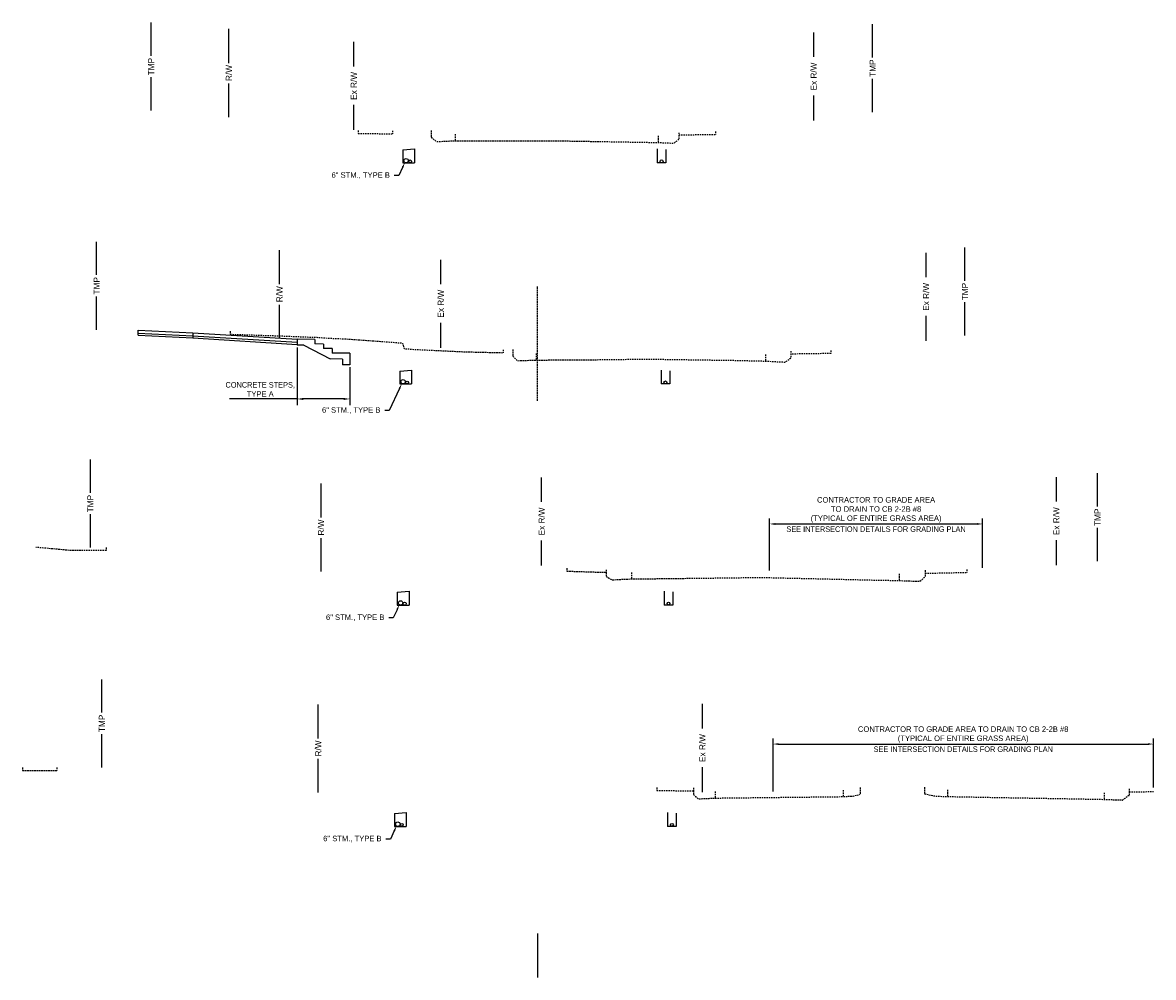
# Model space of a CAD drawing. Header units: feet. Extents: x 1491184 to 1492087, y 336530 to 337165.
# Tile 5 of 13: x 1491498 to 1491627, y 336530 to 336638. Entities that reach past the tile are written whole.
import ezdxf
from ezdxf import colors
from ezdxf.entities.mleader import LeaderData, LeaderLine
from ezdxf.math import Vec2, Vec3

# ---------------------------------------------------------------- set-up
doc = ezdxf.new("R2010")
doc.units = ezdxf.units.FT
doc.header["$MEASUREMENT"] = 0
doc.linetypes.add('OhDOT_USTN3', pattern=[0.22, 0.165, -0.055])
doc.layers.add('DR_P_Storm_Sewer', color=1, linetype='Continuous', true_color=0xff0000)
for name, color, linetype in [('DR_P_Text', 1, 'Continuous'), ('DR_P_Underdrain', 6, 'underdrainpr'), ('PV_P_Curb', 6, 'Continuous'), ('RD_P_Text', 1, 'Continuous'), ('RW_P_Esmt_TMP', 8, 'esmtmppr'), ('RW_P_Fee_RW', 10, 'rowpr'), ('RW_X_Right_of_Way', 50, 'rowex'), ('SC_Scratch1', 1, 'Continuous'), ('XS_P_Curb', 6, 'Continuous'), ('XS_P_Text_Info', 7, 'Continuous'), ('XS_X_Pavt', 133, 'OhDOT_USTN3')]:
    doc.layers.add(name, color=color, linetype=linetype)
doc.styles.add('Slanted', font='font31.shx', dxfattribs={"height": 0.1})
doc.styles.add('Slanted-Normal', font='font31.shx', dxfattribs={"height": 0.1})
doc.styles.get("Standard").update_dxf_attribs({"font": 'font31.shx'})
doc.styles.add('Straight-Normal', font='font30.shx', dxfattribs={"height": 0.1})
doc.linetypes.add('esmtmppr', pattern='A,1.95,-0.05,["TMP",Slanted,S=1,R=0,X=0,Y=-0.06],-0.35,1.95', length=4.3)
doc.linetypes.add('rowex', pattern='A,0.75,-0.05,["Ex R/W",Straight-Normal,S=1,R=0,X=0,Y=-0.06],-0.7,0.75,-0.3,0.75,-0.3,0.75,-0.3,0.75,-0.3', length=5.7)
doc.linetypes.add('rowpr', pattern='A,1.95,-0.05,["R/W",Slanted,S=1,R=0,X=0,Y=-0.06],-0.4,1.95', length=4.35)
doc.linetypes.add('underdrainpr', pattern='A,2.5,["►",Standard,S=0.083,R=0,X=0,Y=-0.04],-0.1,2.5', length=5.1)
doc.dimstyles.new('COEC', dxfattribs={"dimscale": 13.9, "dimtxt": 0.18, "dimasz": 0.18, "dimexe": 0.18, "dimexo": 0.0625, "dimgap": 0.09, "dimtad": 1, "dimzin": 0, "dimdsep": 46, "dimtxsty": 'Standard', "dimcen": 0.09, "dimclrd": 256, "dimclre": 256, "dimclrt": 256, "dimaunit": 1, "dimadec": 4, "dimazin": 0, "dimtfac": 1, "dimtofl": 0, "dimtmove": 0, "dimatfit": 3, "dimfxl": 1, "dimtolj": 1, "dimtzin": 0, "dimlwd": -1, "dimlwe": -1, "dimarcsym": 0})

# ---------------------------------------------------------------- blocks, each defined once
blk = doc.blocks.new('*D1168')
at = {"layer": 'Defpoints', "color": 0, "transparency": 16777216}
for p in [(1491529.23, 336601.43), (1491535.23, 336599.18), (1491535.23, 336595.32)]:
    blk.add_point(p, dxfattribs=at)
at = {"layer": 'RD_P_Text', "transparency": 16777216}
for p, q in [((1491529.23, 336601.18), (1491529.23, 336594.62)), ((1491535.23, 336598.93), (1491535.23, 336594.62)), ((1491529.23, 336595.32), (1491521.55, 336595.32)), ((1491534.53, 336595.32), (1491529.93, 336595.32))]:
    blk.add_line(p, q, dxfattribs=at)
for points in [[(1491529.93, 336595.43), (1491529.93, 336595.2), (1491529.23, 336595.32)], [(1491534.53, 336595.43), (1491534.53, 336595.2), (1491535.23, 336595.32)]]:
    blk.add_solid(points, dxfattribs=at)
at = {"layer": 'RD_P_Text', "transparency": 16777216, "insert": (1491525.04, 336596.4), "char_height": 0.625, "attachment_point": 5}
blk.add_mtext('\\A1;{\\W0.8;CONCRETE STEPS,\\P}TYPE A', dxfattribs=at)
blk = doc.blocks.new('*D1186')
at = {"layer": 'Defpoints', "color": 0, "transparency": 16777216}
for p in [(1491626.56, 336556.12), (1491583.33, 336550.47), (1491626.56, 336550.95)]:
    blk.add_point(p, dxfattribs=at)
at = {"layer": 'XS_P_Text_Info', "transparency": 16777216}
for p, q in [((1491583.33, 336550.72), (1491583.33, 336556.74)), ((1491626.56, 336551.2), (1491626.56, 336556.74)), ((1491583.96, 336556.12), (1491625.93, 336556.12))]:
    blk.add_line(p, q, dxfattribs=at)
for points in [[(1491583.96, 336556.22), (1491583.96, 336556.01), (1491583.33, 336556.12)], [(1491625.93, 336556.22), (1491625.93, 336556.01), (1491626.56, 336556.12)]]:
    blk.add_solid(points, dxfattribs=at)
at = {"layer": 'XS_P_Text_Info', "transparency": 16777216, "insert": (1491604.94, 336557.2), "char_height": 0.625, "attachment_point": 5}
blk.add_mtext('\\A1;CONTRACTOR TO GRADE AREA TO DRAIN TO CB 2-2B #8 \\P(TYPICAL OF ENTIRE GRASS AREA)', dxfattribs=at)
blk = doc.blocks.new('*D1187')
at = {"layer": 'Defpoints', "color": 0, "transparency": 16777216}
for p in [(1491607.13, 336581.12), (1491607.13, 336575.89), (1491582.94, 336575.6)]:
    blk.add_point(p, dxfattribs=at)
at = {"layer": 'XS_P_Text_Info', "transparency": 16777216}
for p, q in [((1491582.94, 336575.85), (1491582.94, 336581.74)), ((1491583.57, 336581.12), (1491606.51, 336581.12)), ((1491607.13, 336576.14), (1491607.13, 336581.74))]:
    blk.add_line(p, q, dxfattribs=at)
for points in [[(1491583.57, 336581.22), (1491583.57, 336581.01), (1491582.94, 336581.12)], [(1491606.51, 336581.22), (1491606.51, 336581.01), (1491607.13, 336581.12)]]:
    blk.add_solid(points, dxfattribs=at)
at = {"layer": 'XS_P_Text_Info', "transparency": 16777216, "insert": (1491595.04, 336582.72), "char_height": 0.625, "attachment_point": 5}
blk.add_mtext('\\A1;CONTRACTOR TO GRADE AREA\\PTO DRAIN TO CB 2-2B #8 \\P(TYPICAL OF ENTIRE GRASS AREA)', dxfattribs=at)

msp = doc.modelspace()

# ---------------------------------------------------------------- linework, layer by layer
at = {"layer": 'DR_P_Storm_Sewer'}
for centre in [(1491541.623, 336622.381), (1491541.274, 336597.267), (1491540.995, 336572.151), (1491540.677, 336547.019)]:
    msp.add_circle(centre, 0.25, dxfattribs=at)
at = {"layer": 'DR_P_Underdrain', "flags": 128}
for points in [[(1491541.248, 336623.605), (1491542.581, 336623.71)], [(1491542.581, 336623.71), (1491542.581, 336622.131)], [(1491570.159, 336623.718), (1491570.159, 336622.139)], [(1491571.159, 336623.639), (1491571.159, 336622.139)], [(1491541.248, 336622.131), (1491542.581, 336622.131)], [(1491571.159, 336622.139), (1491570.159, 336622.139)], [(1491540.899, 336598.491), (1491542.232, 336598.596)], [(1491542.232, 336598.596), (1491542.232, 336597.017)], [(1491570.594, 336598.602), (1491570.594, 336597.023)], [(1491571.594, 336598.523), (1491571.594, 336597.023)], [(1491540.899, 336597.017), (1491542.232, 336597.017)], [(1491571.594, 336597.023), (1491570.594, 336597.023)], [(1491540.62, 336573.375), (1491541.953, 336573.48)], [(1491541.953, 336573.48), (1491541.953, 336571.901)], [(1491570.941, 336573.484), (1491570.941, 336571.906)], [(1491571.941, 336573.406), (1491571.941, 336571.906)], [(1491540.62, 336571.901), (1491541.953, 336571.901)], [(1491571.941, 336571.906), (1491570.941, 336571.906)], [(1491540.302, 336548.243), (1491541.635, 336548.348)], [(1491541.635, 336548.348), (1491541.635, 336546.769)], [(1491571.332, 336548.351), (1491571.332, 336546.772)], [(1491572.332, 336548.272), (1491572.332, 336546.772)], [(1491540.302, 336546.769), (1491541.635, 336546.769)], [(1491572.332, 336546.772), (1491571.332, 336546.772)]]:
    msp.add_lwpolyline(points, dxfattribs=at)
at = {"layer": 'DR_P_Underdrain'}
for centre in [(1491542.081, 336622.298), (1491570.659, 336622.305), (1491541.732, 336597.184), (1491571.094, 336597.19), (1491541.453, 336572.068), (1491571.441, 336572.072), (1491541.135, 336546.936), (1491571.832, 336546.939)]:
    msp.add_circle(centre, 0.167, dxfattribs=at)
at = {"layer": 'PV_P_Curb', "flags": 128}
for points in [[(1491511.157, 336603.132), (1491517.361, 336602.833)], [(1491511.157, 336602.548), (1491511.157, 336603.132)], [(1491511.157, 336602.798), (1491517.361, 336602.5)], [(1491517.361, 336602.833), (1491529.231, 336602.095)], [(1491517.361, 336602.833), (1491517.361, 336602.25)], [(1491511.157, 336602.548), (1491517.361, 336602.25)], [(1491517.361, 336602.5), (1491529.231, 336601.762)], [(1491517.361, 336602.25), (1491529.231, 336601.512)], [(1491529.231, 336602.095), (1491529.231, 336601.428)], [(1491531.231, 336602.064), (1491529.231, 336602.095)], [(1491529.992, 336601.416), (1491529.231, 336601.428)], [(1491529.992, 336601.416), (1491532.976, 336599.877)], [(1491531.231, 336602.064), (1491531.231, 336601.564)], [(1491532.231, 336601.548), (1491531.231, 336601.564)], [(1491532.231, 336601.548), (1491532.231, 336601.048)], [(1491533.231, 336601.033), (1491532.231, 336601.048)], [(1491533.231, 336601.033), (1491533.231, 336600.533)], [(1491535.231, 336600.501), (1491533.231, 336600.533)], [(1491535.231, 336600.501), (1491535.231, 336599.181)], [(1491534.397, 336599.854), (1491532.976, 336599.877)], [(1491534.397, 336599.854), (1491534.397, 336599.194)], [(1491535.231, 336599.181), (1491534.397, 336599.194)]]:
    msp.add_lwpolyline(points, dxfattribs=at)
at = {"layer": 'RW_P_Esmt_TMP', "flags": 128}
for points in [[(1491512.651, 336634.289), (1491512.651, 336638.064)], [(1491594.647, 336634.116), (1491594.647, 336637.89)], [(1491512.651, 336628.064), (1491512.651, 336631.853)], [(1491594.647, 336627.89), (1491594.647, 336631.68)], [(1491506.444, 336609.403), (1491506.444, 336613.177)], [(1491605.135, 336608.741), (1491605.135, 336612.516)], [(1491506.444, 336603.177), (1491506.444, 336606.967)], [(1491605.135, 336602.516), (1491605.135, 336606.305)], [(1491505.732, 336584.653), (1491505.732, 336588.428)], [(1491620.208, 336583.107), (1491620.208, 336586.882)], [(1491505.732, 336578.428), (1491505.732, 336582.217)], [(1491620.208, 336576.882), (1491620.208, 336580.671)], [(1491507.041, 336559.694), (1491507.041, 336563.468)], [(1491507.041, 336553.468), (1491507.041, 336557.258)]]:
    msp.add_lwpolyline(points, dxfattribs=at)
at = {"layer": 'RW_P_Fee_RW', "flags": 128}
for points in [[(1491521.48, 336633.478), (1491521.48, 336637.344)], [(1491521.48, 336627.344), (1491521.48, 336631.15)], [(1491527.238, 336608.355), (1491527.238, 336612.22)], [(1491527.238, 336602.22), (1491527.238, 336606.027)], [(1491531.952, 336581.85), (1491531.952, 336585.715)], [(1491531.952, 336575.715), (1491531.952, 336579.522)], [(1491531.636, 336556.751), (1491531.636, 336560.616)], [(1491531.636, 336550.616), (1491531.636, 336554.423)]]:
    msp.add_lwpolyline(points, dxfattribs=at)
at = {"layer": 'RW_X_Right_of_Way', "linetype": 'Continuous', "flags": 128}
for points in [[(1491587.948, 336634.162), (1491587.948, 336636.941)], [(1491535.677, 336633.098), (1491535.677, 336635.876)], [(1491587.948, 336626.941), (1491587.948, 336629.782)], [(1491535.677, 336625.876), (1491535.677, 336628.717)], [(1491600.722, 336609.137), (1491600.722, 336611.916)], [(1491545.565, 336608.357), (1491545.565, 336611.136)], [(1491545.565, 336601.136), (1491545.565, 336603.977)], [(1491600.722, 336601.916), (1491600.722, 336604.757)], [(1491557.026, 336583.626), (1491557.026, 336586.405)], [(1491615.528, 336583.653), (1491615.528, 336586.431)], [(1491557.026, 336576.405), (1491557.026, 336579.246)], [(1491615.528, 336576.431), (1491615.528, 336579.272)], [(1491575.295, 336557.889), (1491575.295, 336560.668)], [(1491575.295, 336550.668), (1491575.295, 336553.508)]]:
    msp.add_lwpolyline(points, dxfattribs=at)
at = {"layer": 'SC_Scratch1', "flags": 128}
msp.add_lwpolyline([(1491556.557, 336534.616), (1491556.557, 336529.616)], dxfattribs=at)
at = {"layer": 'XS_P_Curb', "flags": 128}
for points in [[(1491541.248, 336623.605), (1491541.248, 336622.131)], [(1491540.899, 336598.491), (1491540.899, 336597.017)], [(1491540.62, 336573.375), (1491540.62, 336571.901)], [(1491540.302, 336548.243), (1491540.302, 336546.769)]]:
    msp.add_lwpolyline(points, dxfattribs=at)
at = {"layer": 'XS_X_Pavt', "flags": 128}
for points in [[(1491536.167, 336625.822), (1491536.167, 336625.489)], [(1491536.167, 336625.489), (1491537.933, 336625.457), (1491539.048, 336625.445), (1491540.066, 336625.435)], [(1491540.066, 336625.768), (1491540.066, 336625.435)], [(1491544.475, 336625.796), (1491544.475, 336625.046)], [(1491544.475, 336625.046), (1491545.04, 336624.588), (1491545.084, 336624.553), (1491545.935, 336624.594), (1491546.785, 336624.635), (1491547.178, 336624.653)], [(1491547.178, 336625.403), (1491547.178, 336624.653)], [(1491547.178, 336624.653), (1491549.961, 336624.653), (1491552.513, 336624.652), (1491554.535, 336624.652), (1491556.557, 336624.651), (1491558.981, 336624.639), (1491562.991, 336624.572), (1491567.001, 336624.504), (1491568.644, 336624.476), (1491570.288, 336624.447), (1491571.562, 336624.396), (1491572.04, 336624.377), (1491572.45, 336624.655), (1491572.637, 336624.813)], [(1491570.288, 336625.197), (1491570.288, 336624.447)], [(1491572.637, 336625.563), (1491572.637, 336624.813)], [(1491572.637, 336625.23), (1491572.725, 336625.305), (1491574.841, 336625.347), (1491576.11, 336625.359), (1491576.796, 336625.363)], [(1491576.796, 336625.696), (1491576.796, 336625.363)], [(1491556.557, 336595.116), (1491556.557, 336608.116)], [(1491521.626, 336603.004), (1491521.626, 336602.671)], [(1491521.626, 336602.671), (1491524.41, 336602.579), (1491527.128, 336602.488), (1491529.548, 336602.392), (1491531.459, 336602.317), (1491533.256, 336602.201), (1491534.511, 336602.155), (1491536.266, 336602.037), (1491541.015, 336601.686), (1491541.21, 336601.662), (1491541.357, 336601.153), (1491541.405, 336601.037), (1491542.575, 336600.947), (1491545.328, 336600.814), (1491548.081, 336600.681), (1491550.975, 336600.61), (1491552.639, 336600.571)], [(1491552.639, 336600.904), (1491552.639, 336600.571)], [(1491553.739, 336600.921), (1491553.739, 336600.171)], [(1491553.739, 336600.171), (1491554.28, 336599.664), (1491555.915, 336599.716), (1491556.393, 336599.737), (1491561.366, 336599.757), (1491566.163, 336599.813), (1491568.406, 336599.837), (1491569.092, 336599.846), (1491574.122, 336599.773), (1491579.151, 336599.701), (1491582.457, 336599.62), (1491584.119, 336599.531), (1491584.716, 336599.505), (1491585.178, 336599.855), (1491585.346, 336599.998)], [(1491556.393, 336600.487), (1491556.393, 336599.737)], [(1491582.457, 336600.37), (1491582.457, 336599.62)], [(1491585.346, 336600.748), (1491585.346, 336599.998)], [(1491589.895, 336600.486), (1491588.431, 336600.455), (1491586.889, 336600.435), (1491585.346, 336600.415)], [(1491589.895, 336600.819), (1491589.895, 336600.486)], [(1491507.546, 336578.099), (1491504.569, 336578.092), (1491503.388, 336578.105), (1491502.749, 336578.168), (1491499.54, 336578.463)], [(1491507.546, 336578.432), (1491507.546, 336578.099)], [(1491559.905, 336576.086), (1491559.905, 336575.753)], [(1491559.905, 336575.753), (1491560.557, 336575.739), (1491562.413, 336575.682), (1491564.268, 336575.625), (1491564.359, 336575.568)], [(1491564.359, 336575.901), (1491564.359, 336575.151)], [(1491600.619, 336575.851), (1491600.619, 336575.101)], [(1491605.363, 336575.941), (1491605.363, 336575.608)], [(1491564.359, 336575.151), (1491565.034, 336574.775), (1491565.568, 336574.801), (1491566.101, 336574.828), (1491566.612, 336574.85), (1491567.232, 336574.873), (1491571.665, 336574.923), (1491576.206, 336574.975), (1491581.668, 336575.041), (1491582.722, 336575.028), (1491586.004, 336574.953), (1491589.285, 336574.879), (1491592.288, 336574.806), (1491595.292, 336574.734), (1491596.693, 336574.712), (1491597.657, 336574.693), (1491598.945, 336574.643), (1491599.984, 336574.601), (1491600.507, 336575.018), (1491600.619, 336575.101)], [(1491567.232, 336575.623), (1491567.232, 336574.873)], [(1491597.657, 336575.443), (1491597.657, 336574.693)], [(1491600.619, 336575.518), (1491604.236, 336575.593), (1491605.363, 336575.608)], [(1491498.033, 336553.438), (1491498.033, 336553.105)], [(1491498.033, 336553.105), (1491499.197, 336553.113), (1491500.564, 336553.117), (1491501.93, 336553.12)], [(1491501.93, 336553.453), (1491501.93, 336553.12)], [(1491570.104, 336551.172), (1491570.104, 336550.839)], [(1491570.104, 336550.839), (1491571.818, 336550.826), (1491573.535, 336550.813), (1491574.293, 336550.797)], [(1491574.293, 336551.13), (1491574.293, 336550.38)], [(1491574.293, 336550.38), (1491574.828, 336549.9), (1491575.374, 336549.92), (1491576.058, 336549.951), (1491576.743, 336549.982)], [(1491576.743, 336550.732), (1491576.743, 336549.982)], [(1491576.743, 336549.982), (1491582.178, 336550.044), (1491587.614, 336550.105), (1491591.31, 336550.146), (1491591.964, 336550.189), (1491592.442, 336550.212), (1491593.248, 336550.418)], [(1491591.31, 336550.896), (1491591.31, 336550.146)], [(1491593.248, 336551.168), (1491593.248, 336550.418)], [(1491600.532, 336551.209), (1491600.532, 336550.459)], [(1491600.532, 336550.459), (1491600.613, 336550.456), (1491601.814, 336550.204), (1491602.58, 336550.177), (1491603.173, 336550.159), (1491605.816, 336550.109), (1491608.539, 336550.056), (1491612.898, 336549.981), (1491616.658, 336549.915), (1491619.434, 336549.863), (1491620.971, 336549.834), (1491622.437, 336549.782), (1491623.035, 336549.761), (1491623.264, 336549.928), (1491623.735, 336550.27), (1491623.793, 336550.271)], [(1491603.173, 336550.909), (1491603.173, 336550.159)], [(1491620.971, 336550.584), (1491620.971, 336549.834)], [(1491623.793, 336551.021), (1491623.793, 336550.271)], [(1491623.793, 336550.688), (1491624.97, 336550.702), (1491626.204, 336550.716), (1491626.557, 336550.721)]]:
    msp.add_lwpolyline(points, dxfattribs=at)

# ---------------------------------------------------------------- texts
at = {"layer": 'RW_P_Esmt_TMP', "char_height": 0.7, "attachment_point": 5, "rotation": 90}
for insert in [(1491512.651, 336633.064), (1491594.647, 336632.89), (1491506.444, 336608.177), (1491605.135, 336607.516), (1491505.732, 336583.428), (1491620.208, 336581.882), (1491507.041, 336558.468)]:
    msp.add_mtext_dynamic_manual_height_columns('TMP', width=5.02794, gutter_width=10, heights=[0], dxfattribs=dict(at, insert=insert))
at = {"layer": 'RW_P_Fee_RW', "char_height": 0.7, "attachment_point": 5, "rotation": 90}
for insert in [(1491521.48, 336632.344), (1491527.238, 336607.22), (1491531.952, 336580.715), (1491531.636, 336555.616)]:
    msp.add_mtext_dynamic_manual_height_columns('R/W', width=11.09124, gutter_width=10, heights=[0], dxfattribs=dict(at, insert=insert))
at = {"layer": 'RW_X_Right_of_Way', "char_height": 0.7, "attachment_point": 5, "rotation": 90}
for insert in [(1491535.677, 336630.876), (1491587.948, 336631.941), (1491600.722, 336606.916), (1491545.565, 336606.136), (1491557.026, 336581.405), (1491615.528, 336581.431), (1491575.295, 336555.668)]:
    msp.add_mtext_dynamic_manual_height_columns('Ex R/W', width=7.52448, gutter_width=10, heights=[0], dxfattribs=dict(at, insert=insert))
at = {"layer": 'XS_P_Text_Info', "char_height": 0.625, "attachment_point": 5}
for insert in [(1491595.038, 336580.531), (1491604.945, 336555.531)]:
    msp.add_mtext_dynamic_manual_height_columns('{\\W0.8;SEE INTERSECTION DETAILS FOR GRADING PLAN}', width=21.53263, gutter_width=10, heights=[0], dxfattribs=dict(at, insert=insert))

# ---------------------------------------------------------------- dimensions: what is measured, and where the dimension line sits
at = {"layer": 'RD_P_Text'}
dim = msp.add_linear_dim(base=(1491535.231, 336595.316), p1=(1491529.231, 336601.428), p2=(1491535.231, 336599.181), text='{\\W0.8;CONCRETE STEPS,\\P}TYPE A', dimstyle='COEC', override={"dimscale": 5, "dimtxt": 0.125, "dimasz": 0.14, "dimexe": 0.14, "dimexo": 0.05, "dimgap": 0.05}, dxfattribs=at)
dim.commit()
dim.dimension.update_dxf_attribs({"geometry": '*D1168', "text_midpoint": (1491525.043, 336595.316), "dimtype": 160})
at = {"layer": 'XS_P_Text_Info'}
for base, p1, p2, text, picture, middle in [((1491607.134, 336581.116), (1491582.942, 336575.599), (1491607.134, 336575.892), 'CONTRACTOR TO GRADE AREA\\PTO DRAIN TO CB 2-2B #8 \\P(TYPICAL OF ENTIRE GRASS AREA)', '*D1187', (1491595.038, 336582.72)), ((1491626.557, 336556.116), (1491583.333, 336550.465), (1491626.557, 336550.948), 'CONTRACTOR TO GRADE AREA TO DRAIN TO CB 2-2B #8 \\P(TYPICAL OF ENTIRE GRASS AREA)', '*D1186', (1491604.945, 336557.199))]:
    dim = msp.add_linear_dim(base=base, p1=p1, p2=p2, text=text, dimstyle='COEC', override={"dimscale": 5, "dimtxt": 0.125, "dimasz": 0.125, "dimexe": 0.125, "dimexo": 0.05, "dimgap": 0.05}, dxfattribs=at)
    dim.commit()
    dim.dimension.update_dxf_attribs({"geometry": picture, "text_midpoint": middle})

# ---------------------------------------------------------------- leaders
at = {"layer": 'DR_P_Text'}
ml = msp.add_multileader_mtext('Standard', dxfattribs=at)
ml.set_content('6" STM., TYPE B', color=256, style='Slanted-Normal')
ml.set_leader_properties()
ml.build(insert=Vec2(0, 0))
ml.multileader.update_dxf_attribs({"dogleg_length": 0.1, "arrow_head_size": 0.625, "scale": 5})
ctx = ml.context
ctx.base_point, ctx.scale, ctx.char_height, ctx.arrow_head_size, ctx.landing_gap_size, ctx.plane_origin = Vec3(1491531.716, 336620.684), 5, 0.625, 0.625, 0.5, Vec3(1491544.945, 336629.861)
ctx.text_align_type = 2
notes = []
notes.append((ctx, [(0, (1, 1, 0), (1491540.78, 336620.684), (-1, 0), 0.5, [(2, [(1491541.483, 336622.175), (1491540.78, 336620.684)], 0, [])])]))
ctx.mtext.insert, ctx.mtext.alignment, ctx.mtext.flow_direction = Vec3(1491539.78, 336621.066), 3, 5
ml = msp.add_multileader_mtext('Standard', dxfattribs=at)
ml.set_content('6" STM., TYPE B', color=256, style='Slanted-Normal')
ml.set_leader_properties()
ml.build(insert=Vec2(0, 0))
ml.multileader.update_dxf_attribs({"dogleg_length": 0.1, "arrow_head_size": 0.625, "scale": 5})
ctx = ml.context
ctx.base_point, ctx.scale, ctx.char_height, ctx.arrow_head_size, ctx.landing_gap_size, ctx.plane_origin = Vec3(1491530.634, 336593.998), 5, 0.625, 0.625, 0.5, Vec3(1491544.596, 336604.747)
ctx.text_align_type = 2
notes.append((ctx, [(0, (1, 1, 0), (1491539.699, 336593.998), (-1, 0), 0.5, [(2, [(1491541.133, 336597.06), (1491539.699, 336593.998)], 0, [])])]))
ctx.mtext.insert, ctx.mtext.alignment, ctx.mtext.flow_direction = Vec3(1491538.699, 336594.38), 3, 5
ml = msp.add_multileader_mtext('Standard', dxfattribs=at)
ml.set_content('6" STM., TYPE B', color=256, style='Slanted-Normal')
ml.set_leader_properties()
ml.build(insert=Vec2(0, 0))
ml.multileader.update_dxf_attribs({"dogleg_length": 0.1, "arrow_head_size": 0.625, "scale": 5})
ctx = ml.context
ctx.base_point, ctx.scale, ctx.char_height, ctx.arrow_head_size, ctx.landing_gap_size, ctx.plane_origin = Vec3(1491531.088, 336570.454), 5, 0.625, 0.625, 0.5, Vec3(1491544.317, 336579.631)
ctx.text_align_type = 2
notes.append((ctx, [(0, (1, 1, 0), (1491540.152, 336570.454), (-1, 0), 0.5, [(2, [(1491540.854, 336571.944), (1491540.152, 336570.454)], 0, [])])]))
ctx.mtext.insert, ctx.mtext.alignment, ctx.mtext.flow_direction = Vec3(1491539.152, 336570.836), 3, 5
ml = msp.add_multileader_mtext('Standard', dxfattribs=at)
ml.set_content('6" STM., TYPE B', color=256, style='Slanted-Normal')
ml.set_leader_properties()
ml.build(insert=Vec2(0, 0))
ml.multileader.update_dxf_attribs({"dogleg_length": 0.1, "arrow_head_size": 0.625, "scale": 5})
ctx = ml.context
ctx.base_point, ctx.scale, ctx.char_height, ctx.arrow_head_size, ctx.landing_gap_size, ctx.plane_origin = Vec3(1491530.769, 336545.322), 5, 0.625, 0.625, 0.5, Vec3(1491543.999, 336554.499)
ctx.text_align_type = 2
notes.append((ctx, [(0, (1, 1, 0), (1491539.834, 336545.322), (-1, 0), 0.5, [(2, [(1491540.536, 336546.813), (1491539.834, 336545.322)], 0, [])])]))
ctx.mtext.insert, ctx.mtext.alignment, ctx.mtext.flow_direction = Vec3(1491538.834, 336545.704), 3, 5
for ctx, leaders in notes:
    for number, flags, end, landing, length, lines in leaders:
        leader = LeaderData()
        leader.index, (leader.has_last_leader_line, leader.has_dogleg_vector, leader.attachment_direction) = number, flags
        leader.last_leader_point, leader.dogleg_vector, leader.dogleg_length = Vec3(end), Vec3(landing), length
        for number, points, colour, breaks in lines:
            line = LeaderLine()
            line.index, line.vertices, line.color, line.breaks = number, Vec3.list(points), colors.encode_raw_color(colour), breaks
            leader.lines.append(line)
        ctx.leaders.append(leader)

doc.saveas('drawing.dxf')
